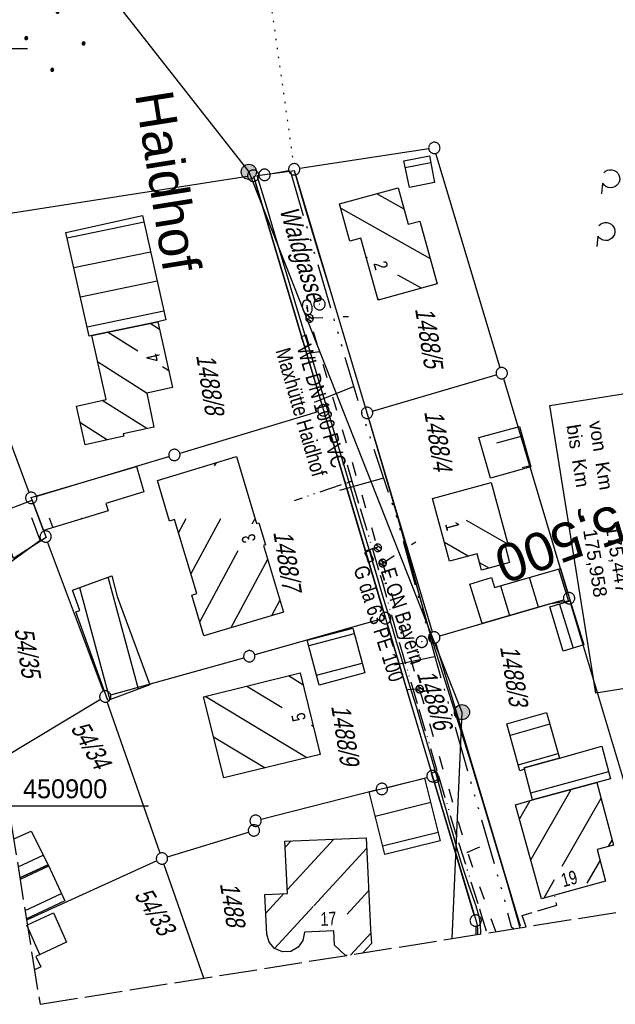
# Model space of a CAD drawing. Extents: x 508367 to 508796, y 450874 to 451832.
# Tile 2 of 37: x 508510 to 508588, y 450874 to 451004. Entities that reach past the tile are written whole.
import ezdxf
from ezdxf.enums import TextEntityAlignment as Align

# ---------------------------------------------------------------- set-up
doc = ezdxf.new("R2010")
doc.units = 0
doc.header["$LTSCALE"] = 10
doc.header["$MEASUREMENT"] = 0
for name, pattern in [('ACAD_ISO03W100', [30, 12, -18]), ('ACAD_ISO13W100', [36, 12, -3, 12, -3, 0, -3, 0, -3]), ('ACAD_ISO14W100', [25.5, 12, -3, 0.5, -3, 0.5, -3, 0.5, -3]), ('AUSGEZOGEN', [0]), ('LT00', [0]), ('LT14', [0.6, 0.5, -0.1]), ('LT17', [0.15, 0.1, -0.05]), ('PUNKTX2_STR', [0.6, 0.1, -0.5])]:
    doc.linetypes.add(name, pattern=pattern)
doc.layers.get('0').update_dxf_attribs({"linetype": 'LT00'})
for name, color, linetype in [('--EK_ST-93-1', 30, 'LT17'), ('BW_TEXT_B', 20, 'AUSGEZOGEN'), ('DFK_BEB_SCHR', 254, 'LT00'), ('DFK_BEBAUUNG', 250, 'LT00'), ('DFK_BES-NAME', 255, 'LT00'), ('DFK_FLUR_NR', 250, 'LT00'), ('DFK_GZPKT', 250, 'LT00'), ('DFK_HAUSNR', 250, 'LT00'), ('DFK_KATASTER', 250, 'LT00'), ('DFK_NUTZUNG', 250, 'LT00'), ('DFK_NUTZUNGSGRENZE', 70, 'PUNKTX2_STR'), ('GASLTG', 250, 'ACAD_ISO13W100'), ('GASLTG_TEXT', 250, 'Continuous'), ('ORTSNAMEN', 250, 'Continuous'), ('STROM_FREILTG', 80, 'STROMFREILEITUNG'), ('STROM_TEXT', 80, 'Continuous'), ('TELEKOM', 210, 'ACAD_ISO14W100'), ('V121_AFBR_BAB', 250, 'LT00'), ('V121_KA_PRUF', 182, 'LT00'), ('V121_RASTER', 250, 'LT00'), ('V121_RINNE', 182, 'LT00'), ('V121_SINKK', 182, 'LT00'), ('V121_W_HAUS', 130, 'LT00'), ('V121_W_UNT_HY', 130, 'LT00'), ('V122_AFBR_BAB', 250, 'LT00'), ('V122_KA_PRUF', 182, 'LT00'), ('V122_RINNE', 182, 'LT00'), ('V122_SINKK', 182, 'LT00'), ('V122_W_HAUS', 130, 'LT00'), ('WASSERLTG', 130, 'ACAD_ISO03W100'), ('WASSERLTG_TEXT', 130, 'Continuous')]:
    doc.layers.add(name, color=color, linetype=linetype)
doc.layers.add('-BLATT_121-RAND', color=7, linetype='LT14', plot=False)
doc.styles.add('Arial', font='ARIAL.TTF')
doc.styles.add('Beschrift', font='ARIAL.TTF')
doc.styles.get("Standard").update_dxf_attribs({"font": 'ARIAL.TTF'})
doc.styles.add('Strom', font='txt-alt.shx')
doc.styles.add('Versorgungsltg', font='ARIAL.TTF', dxfattribs={"width": 0.8, "height": 2})
doc.linetypes.add('STROMFREILEITUNG', pattern='A,12.7,-5.5,["xx",Strom,S=2.5,R=0,X=-2.6,Y=-0.85],-4.35', length=22.55)

# ---------------------------------------------------------------- blocks, each defined once
blk = doc.blocks.new('SYMB7010')
at = {"color": 0, "linetype": 'ByBlock'}
for points in [[(-0.031408, 0.499213), (-0.093728, 0.49134), (-0.15457, 0.475719), (-0.212975, 0.452595), (-0.268021, 0.422333), (-0.31884, 0.385411), (-0.36463, 0.342411), (-0.40467, 0.29401), (-0.438329, 0.240973), (-0.465074, 0.184136), (-0.484486, 0.124395), (-0.496256, 0.062692), (-0.5002, 0)], [(-0.5002, 0), (-0.496256, -0.062692), (-0.484486, -0.124395), (-0.465075, -0.184136), (-0.438329, -0.240973), (-0.404671, -0.29401), (-0.36463, -0.342411), (-0.31884, -0.385411), (-0.268021, -0.422333), (-0.212975, -0.452595), (-0.154571, -0.475719), (-0.093728, -0.49134), (-0.031408, -0.499213), (0.031408, -0.499213)], [(0.5002, 0), (0.496256, 0.062692), (0.484485, 0.124395), (0.465074, 0.184136), (0.438329, 0.240973), (0.40467, 0.29401), (0.36463, 0.342411), (0.31884, 0.385411), (0.268021, 0.422333), (0.212975, 0.452595), (0.15457, 0.475719), (0.093728, 0.49134), (0.031408, 0.499213), (-0.031408, 0.499213)], [(0.031408, -0.499213), (0.093728, -0.491341), (0.15457, -0.475719), (0.212975, -0.452595), (0.268021, -0.422333), (0.31884, -0.385411), (0.36463, -0.342411), (0.404671, -0.294011), (0.438329, -0.240974), (0.465075, -0.184136), (0.484486, -0.124395), (0.496256, -0.062692), (0.500201, 0)]]:
    blk.add_lwpolyline(points, dxfattribs=at)
blk = doc.blocks.new('SYMB7201')
at = {"color": 0, "linetype": 'ByBlock'}
for p, q in [((0, 0.385), (-0.11, 0.015)), ((-0.255, -0.385), (-0.115, -0.385)), ((0.445, -0.385), (0.585, -0.385))]:
    blk.add_line(p, q, dxfattribs=at)
for points in [[(0.25, 0.015), (0.11, 0.015), (0, 0.385)], [(-0.393816, -0.383308), (-0.416239, -0.362945), (-0.432849, -0.337617), (-0.442589, -0.308936), (-0.444836, -0.27873), (-0.439449, -0.248923), (-0.426769, -0.221415), (-0.407606, -0.197958), (-0.38318, -0.180047), (-0.355047, -0.168823), (-0.325, -0.165), (-0.294953, -0.168823), (-0.26682, -0.180047), (-0.242394, -0.197959), (-0.223231, -0.221415), (-0.210551, -0.248923), (-0.205164, -0.27873), (-0.207411, -0.308936), (-0.21715, -0.337617), (-0.233761, -0.362945), (-0.256184, -0.383308)], [(0.306185, -0.383308), (0.283761, -0.362945), (0.267151, -0.337617), (0.257411, -0.308936), (0.255164, -0.27873), (0.260552, -0.248923), (0.273231, -0.221415), (0.292394, -0.197958), (0.31682, -0.180047), (0.344953, -0.168823), (0.375, -0.165), (0.405047, -0.168823), (0.43318, -0.180047), (0.457606, -0.197959), (0.476769, -0.221415), (0.489449, -0.248923), (0.494836, -0.27873), (0.492589, -0.308936), (0.48285, -0.337617), (0.466239, -0.362945), (0.443816, -0.383308)]]:
    blk.add_lwpolyline(points, dxfattribs=at)
blk = doc.blocks.new('Ackerland7')
at = {"layer": 'DFK_NUTZUNG', "color": 0, "linetype": 'ByBlock'}
for p, q in [((-4, 3.93), (-4, 3.67)), ((-3.95, 3.63), (-3.95, 3.97)), ((-3.9, 3.99), (-3.9, 3.61)), ((-3.85, 3.6), (-3.85, 4)), ((-3.8, 3.99), (-3.8, 3.61)), ((-3.75, 3.63), (-3.75, 3.97)), ((-3.7, 3.93), (-3.7, 3.67)), ((3.7, 3.93), (3.7, 3.67)), ((3.75, 3.63), (3.75, 3.97)), ((3.8, 3.99), (3.8, 3.61)), ((3.85, 3.6), (3.85, 4)), ((3.9, 3.99), (3.9, 3.61)), ((3.95, 3.63), (3.95, 3.97)), ((4, 3.93), (4, 3.67)), ((-3.65, 3.8), (-3.65, 3.8)), ((4.05, 3.8), (4.05, 3.8)), ((-7.85, 0.13), (-7.85, -0.13)), ((-7.8, -0.17), (-7.8, 0.17)), ((-7.75, 0.19), (-7.75, -0.19)), ((-7.7, -0.2), (-7.7, 0.2)), ((-7.65, 0.19), (-7.65, -0.19)), ((-7.6, -0.17), (-7.6, 0.17)), ((-7.55, 0.13), (-7.55, -0.13)), ((-7.5, 0), (-7.5, 0)), ((-0.15, 0.13), (-0.15, -0.13)), ((-0.1, -0.17), (-0.1, 0.17)), ((-0.05, 0.19), (-0.05, -0.19)), ((0, -0.2), (0, 0.2)), ((0.05, 0.19), (0.05, -0.19)), ((0.1, -0.17), (0.1, 0.17)), ((0.15, 0.13), (0.15, -0.13)), ((0.2, 0), (0.2, 0)), ((7.55, 0.13), (7.55, -0.13)), ((7.6, -0.17), (7.6, 0.17)), ((7.65, 0.19), (7.65, -0.19)), ((7.7, -0.2), (7.7, 0.2)), ((7.75, 0.19), (7.75, -0.19)), ((7.8, -0.17), (7.8, 0.17)), ((7.85, 0.13), (7.85, -0.13)), ((7.9, 0), (7.9, 0)), ((-4, -3.67), (-4, -3.93)), ((-3.95, -3.97), (-3.95, -3.63)), ((-3.9, -3.61), (-3.9, -3.99)), ((-3.85, -4), (-3.85, -3.6)), ((-3.8, -3.61), (-3.8, -3.99)), ((-3.75, -3.97), (-3.75, -3.63)), ((-3.7, -3.67), (-3.7, -3.93)), ((-3.65, -3.8), (-3.65, -3.8)), ((3.7, -3.67), (3.7, -3.93)), ((3.75, -3.97), (3.75, -3.63)), ((3.8, -3.61), (3.8, -3.99)), ((3.85, -4), (3.85, -3.6)), ((3.9, -3.61), (3.9, -3.99)), ((3.95, -3.97), (3.95, -3.63)), ((4, -3.67), (4, -3.93)), ((4.05, -3.8), (4.05, -3.8))]:
    blk.add_line(p, q, dxfattribs=at)
for points in [[(-3.65, 3.8), (-3.67, 3.89), (-3.73, 3.96), (-3.81, 3.99), (-3.89, 3.99), (-3.97, 3.96), (-4.03, 3.89), (-4.05, 3.8), (-4.03, 3.71), (-3.97, 3.64), (-3.89, 3.6), (-3.81, 3.6), (-3.73, 3.64), (-3.67, 3.71), (-3.65, 3.8)], [(4.05, 3.8), (4.03, 3.89), (3.97, 3.96), (3.89, 3.99), (3.81, 3.99), (3.73, 3.96), (3.67, 3.89), (3.65, 3.8), (3.67, 3.71), (3.73, 3.64), (3.81, 3.61), (3.89, 3.61), (3.97, 3.64), (4.03, 3.71), (4.05, 3.8)], [(-7.5, 0), (-7.52, 0.09), (-7.58, 0.16), (-7.66, 0.19), (-7.74, 0.19), (-7.82, 0.16), (-7.88, 0.09), (-7.9, 0)], [(0.2, 0), (0.18, 0.09), (0.12, 0.16), (0.04, 0.19), (-0.04, 0.19), (-0.12, 0.16), (-0.18, 0.09), (-0.2, 0)], [(-0.2, 0), (-0.18, -0.09), (-0.12, -0.16), (-0.04, -0.19), (0.04, -0.19), (0.12, -0.16), (0.18, -0.09), (0.2, 0)], [(7.9, 0), (7.88, 0.09), (7.82, 0.16), (7.74, 0.19), (7.66, 0.19), (7.58, 0.16), (7.52, 0.09), (7.5, 0)], [(7.5, 0), (7.52, -0.09), (7.58, -0.16), (7.66, -0.19), (7.74, -0.19), (7.82, -0.16), (7.88, -0.09), (7.9, 0)], [(-7.9, 0), (-7.88, -0.09), (-7.82, -0.16), (-7.74, -0.19), (-7.66, -0.19), (-7.58, -0.16), (-7.52, -0.09), (-7.5, 0)], [(-3.65, -3.8), (-3.67, -3.71), (-3.73, -3.64), (-3.81, -3.61), (-3.89, -3.61), (-3.97, -3.64), (-4.03, -3.71), (-4.05, -3.8), (-4.03, -3.89), (-3.97, -3.96), (-3.89, -3.99), (-3.81, -3.99), (-3.73, -3.96), (-3.67, -3.89), (-3.65, -3.8)], [(4.05, -3.8), (4.03, -3.71), (3.97, -3.64), (3.89, -3.61), (3.81, -3.61), (3.73, -3.64), (3.67, -3.71), (3.65, -3.8), (3.67, -3.89), (3.73, -3.96), (3.81, -3.99), (3.89, -3.99), (3.97, -3.96), (4.03, -3.89), (4.05, -3.8)]]:
    blk.add_lwpolyline(points, dxfattribs=at)
blk = doc.blocks.new('SYMB0003')
at = {"color": 0, "linetype": 'ByBlock'}
for p, q in [((-0.015712, 0), (0.010166, 0.012015)), ((0, -0.021257), (-0.015712, 0)), ((0.010166, 0.012015), (0, -0.021257))]:
    blk.add_line(p, q, dxfattribs=at)
for points in [[(-0.031395, 0.499013), (-0.093691, 0.491144), (-0.154509, 0.475528), (-0.21289, 0.452414), (-0.267913, 0.422164), (-0.318712, 0.385257), (-0.364484, 0.342274), (-0.404509, 0.293893), (-0.438154, 0.240877), (-0.464888, 0.184062), (-0.484292, 0.124345), (-0.496058, 0.062667), (-0.5, 0)], [(-0.5, 0), (-0.496058, -0.062667), (-0.484292, -0.124345), (-0.464888, -0.184062), (-0.438154, -0.240877), (-0.404509, -0.293893), (-0.364485, -0.342274), (-0.318712, -0.385257), (-0.267914, -0.422164), (-0.21289, -0.452414), (-0.154509, -0.475529), (-0.093691, -0.491144), (-0.031395, -0.499014), (0.031395, -0.499014)], [(0.5, 0), (0.496057, 0.062667), (0.484292, 0.124345), (0.464888, 0.184062), (0.438153, 0.240877), (0.404509, 0.293893), (0.364484, 0.342274), (0.318712, 0.385257), (0.267913, 0.422164), (0.21289, 0.452414), (0.154509, 0.475528), (0.093691, 0.491144), (0.031395, 0.499013), (-0.031395, 0.499013)], [(0.031395, -0.499014), (0.093691, -0.491144), (0.154509, -0.475529), (0.21289, -0.452414), (0.267914, -0.422164), (0.318712, -0.385257), (0.364485, -0.342274), (0.404509, -0.293893), (0.438154, -0.240877), (0.464889, -0.184062), (0.484292, -0.124345), (0.496058, -0.062667), (0.5, 0)]]:
    blk.add_lwpolyline(points, dxfattribs=at)
blk = doc.blocks.new('SYMB1120')
at = {"color": 0, "linetype": 'ByBlock'}
for p, q in [((-0.465, -0.183), (0.183, 0.465)), ((-0.183, -0.465), (0.465, 0.183))]:
    blk.add_line(p, q, dxfattribs=at)
for points in [[(-0.031395, 0.499013), (-0.093691, 0.491144), (-0.154509, 0.475528), (-0.21289, 0.452414), (-0.267913, 0.422164), (-0.318712, 0.385257), (-0.364484, 0.342274), (-0.404509, 0.293893), (-0.438154, 0.240877), (-0.464888, 0.184062), (-0.484292, 0.124345), (-0.496058, 0.062667), (-0.5, 0)], [(-0.5, 0), (-0.496058, -0.062667), (-0.484292, -0.124345), (-0.464888, -0.184062), (-0.438154, -0.240877), (-0.404509, -0.293893), (-0.364485, -0.342274), (-0.318712, -0.385257), (-0.267914, -0.422164), (-0.21289, -0.452414), (-0.154509, -0.475529), (-0.093691, -0.491144), (-0.031395, -0.499014), (0.031395, -0.499014)], [(0.5, 0), (0.496057, 0.062667), (0.484292, 0.124345), (0.464888, 0.184062), (0.438153, 0.240877), (0.404509, 0.293893), (0.364484, 0.342274), (0.318712, 0.385257), (0.267913, 0.422164), (0.21289, 0.452414), (0.154509, 0.475528), (0.093691, 0.491144), (0.031395, 0.499013), (-0.031395, 0.499013)], [(0.031395, -0.499014), (0.093691, -0.491144), (0.154509, -0.475529), (0.21289, -0.452414), (0.267914, -0.422164), (0.318712, -0.385257), (0.364485, -0.342274), (0.404509, -0.293893), (0.438154, -0.240877), (0.464889, -0.184062), (0.484292, -0.124345), (0.496058, -0.062667), (0.5, 0)]]:
    blk.add_lwpolyline(points, dxfattribs=at)
blk = doc.blocks.new('SYMB1121')
at = {"color": 0, "linetype": 'ByBlock'}
blk.add_line((-0.15, 0), (0.15, 0), dxfattribs=at)
for points in [[(-0.5, 0), (-0.49, 0.06), (-0.46, 0.115), (-0.415, 0.165), (-0.355, 0.21), (-0.28, 0.25), (-0.19, 0.275), (-0.1, 0.295), (0, 0.3)], [(0, -0.3), (-0.1, -0.295), (-0.19, -0.275), (-0.28, -0.25), (-0.355, -0.21), (-0.415, -0.165), (-0.46, -0.115), (-0.49, -0.06), (-0.5, 0)], [(0, 0.3), (0.1, 0.295), (0.19, 0.275), (0.28, 0.25), (0.355, 0.21), (0.415, 0.165), (0.46, 0.115), (0.49, 0.06), (0.5, 0)], [(0.5, 0), (0.49, -0.06), (0.46, -0.115), (0.415, -0.165), (0.355, -0.21), (0.28, -0.25), (0.19, -0.275), (0.1, -0.295), (0, -0.3)]]:
    blk.add_lwpolyline(points, dxfattribs=at)
blk = doc.blocks.new('SYMB0652')
at = {"color": 0, "linetype": 'ByBlock'}
blk.add_lwpolyline([(-0.15, -0.075), (0.15, -0.075), (0.15, 0.075), (-0.15, 0.075), (-0.15, -0.075)], dxfattribs=at)

msp = doc.modelspace()

# ---------------------------------------------------------------- hatches: boundary and pattern name
at = {"layer": 'STROM_TEXT'}
h = msp.add_hatch(color=256, dxfattribs=at)
edge = h.paths.add_edge_path()
edge.add_arc((508540.04, 450983.73), 1, 0, 360)
h = msp.add_hatch(color=256, dxfattribs=at)
edge = h.paths.add_edge_path()
edge.add_arc((508568.18, 450912.37), 1, 0, 360)

# ---------------------------------------------------------------- linework, layer by layer
at = {"layer": '-BLATT_121-RAND'}
msp.add_lwpolyline([(508366.71, 451787.23), (508512.47, 450873.79), (508795.89, 450919.01), (508650.12, 451832.45), (508366.71, 451787.23)], dxfattribs=at)
at = {"layer": 'BW_TEXT_B'}
msp.add_lwpolyline([(508610.67, 450957.8), (508616.73, 450919.82), (508585.85, 450914.89), (508579.79, 450952.88)], close=True, dxfattribs=at)
at = {"layer": 'DFK_BEB_SCHR'}
for p, q in [((508560.69, 450984.33), (508564.05, 450984.99)), ((508560.53, 450978.82), (508556.94, 450980.84)), ((508552.17, 450978.93), (508563.96, 450972.31)), ((508526.2, 450977.09), (508516.06, 450974.99)), ((508516.93, 450971.09), (508527.07, 450973.19)), ((508555.7, 450972.36), (508555.51, 450972.46)), ((508562.83, 450968.36), (508559.71, 450970.11)), ((508527.94, 450969.29), (508517.8, 450967.18)), ((508557.04, 450967.02), (508557.35, 450966.85)), ((508518.68, 450963.28), (508528.81, 450965.38)), ((508527.03, 450963.73), (508528.23, 450962.97)), ((508525.4, 450960.03), (508521.4, 450962.57)), ((508520.06, 450958.68), (508526.62, 450954.52)), ((508529.46, 450957.45), (508528.64, 450957.97)), ((508526.56, 450949.82), (508520.69, 450953.55)), ((508517.74, 450950.68), (508521.39, 450948.36)), ((508576.14, 450948.83), (508572.76, 450947.9)), ((508535.52, 450944.91), (508535.75, 450945.32)), ((508576.14, 450944.68), (508577.2, 450944.97)), ((508512.52, 450934.97), (508511.38, 450938.05)), ((508513.66, 450938.03), (508514.16, 450936.72)), ((508517.99, 450937.9), (508517.95, 450938.01)), ((508530.77, 450936.05), (508531.78, 450937.93)), ((508536.3, 450937.9), (508532.39, 450930.62)), ((508540.49, 450937.24), (508540.83, 450937.88)), ((508568.74, 450937.72), (508574.26, 450934.56)), ((508568.98, 450932.98), (508565.87, 450934.76)), ((508533.55, 450924.31), (508538.61, 450933.73)), ((508542.51, 450932.55), (508537.66, 450923.51)), ((508571.75, 450931.39), (508570.49, 450932.11)), ((508580.94, 450931.29), (508582.24, 450927.04)), ((508525.46, 450915.39), (508521.47, 450930.19)), ((508578.3, 450926.23), (508577.09, 450930.17)), ((508517.7, 450928.83), (508521.69, 450914)), ((508573.25, 450929.05), (508574.46, 450925.12)), ((508543.07, 450925.13), (508544.14, 450927.13)), ((508581.06, 450926.65), (508582.85, 450920.82)), ((508553.95, 450922.71), (508547.94, 450921.12)), ((508548.98, 450917.25), (508555, 450918.85)), ((508547.19, 450916), (508545.26, 450917.18)), ((508539.77, 450915.82), (508544.43, 450913)), ((508547.69, 450906.36), (508534.29, 450914.46)), ((508548.3, 450910.66), (508548.54, 450910.51)), ((508579.79, 450910.78), (508574.53, 450909.28)), ((508535.38, 450909.13), (508542.18, 450905.01)), ((508575.58, 450905.42), (508580.89, 450906.93)), ((508577.26, 450901.72), (508587.55, 450904.54)), ((508577.27, 450892.85), (508582.59, 450902.15)), ((508586.53, 450900.98), (508581.38, 450891.99)), ((508564.05, 450900.42), (508556.73, 450898.61)), ((508577.13, 450900.66), (508575.77, 450898.28)), ((508557.69, 450894.73), (508565.02, 450896.54)), ((508544.85, 450894.52), (508545.62, 450895.36)), ((508551.28, 450895.59), (508545.14, 450888.93)), ((508548.62, 450886.8), (508555.59, 450894.37)), ((508587.51, 450894.64), (508587.99, 450895.48)), ((508509.57, 450891.95), (508512.89, 450893.47)), ((508513.61, 450892.03), (508509.84, 450890.27)), ((508584.73, 450889.79), (508586.42, 450892.73)), ((508580.36, 450890.21), (508578.99, 450887.8)), ((508510.5, 450886.16), (508515.3, 450888.4)), ((508544.66, 450888.42), (508542.28, 450885.83)), ((508555.86, 450888.76), (508553.03, 450885.7)), ((508543.42, 450881.17), (508548.53, 450886.71)), ((508512.45, 450880.36), (508510.74, 450884.25)), ((508553.48, 450880.27), (508556.14, 450883.16))]:
    msp.add_line(p, q, dxfattribs=at)
at = {"layer": 'DFK_BEBAUUNG'}
for points in [[(508560.52, 450985.18), (508563.88, 450985.84), (508564.57, 450982.34), (508561.24, 450981.66), (508560.52, 450985.18)], [(508557.11, 450966.78), (508554.81, 450974.96), (508553.38, 450974.56), (508552.01, 450979.49), (508559.76, 450981.61), (508561.09, 450976.81), (508562.6, 450977.22), (508564.89, 450968.93), (508557.11, 450966.78)], [(508528.01, 450963.94), (508519.29, 450962.13), (508518.95, 450962.05), (508515.89, 450975.73), (508526, 450977.98), (508529.08, 450964.18), (508528.01, 450963.94)], [(508528.01, 450963.94), (508529.95, 450955.25), (508526.57, 450954.51), (508527.51, 450950.03), (508523.47, 450949.13), (508523.53, 450948.84), (508518.41, 450947.69), (508517.27, 450952.78), (508521.19, 450953.66), (508519.29, 450962.13), (508528.01, 450963.94)], [(508570.4, 450948.64), (508575.79, 450950.12), (508577.26, 450944.76), (508571.94, 450943.29), (508570.4, 450948.64)], [(508527.97, 450942.98), (508538.42, 450946.13), (508541.07, 450937.31), (508541.37, 450937.4), (508542.25, 450934.48), (508541.96, 450934.39), (508544.6, 450925.59), (508534.1, 450922.45), (508532.5, 450927.83), (508533.17, 450928.03), (508530.24, 450937.81), (508529.57, 450937.61), (508527.97, 450942.98)], [(508512.94, 450936.35), (508511.42, 450940.36), (508511.29, 450940.71), (508525.19, 450944.84), (508526.17, 450941.46), (508521.16, 450939.92), (508521.45, 450938.97), (508512.94, 450936.35)], [(508566.53, 450932.32), (508564.28, 450940.58), (508572.04, 450942.69), (508574.3, 450934.43), (508573.88, 450934.32), (508574.47, 450932.14), (508570.76, 450931.12), (508570.17, 450933.3), (508566.53, 450932.32)], [(508508.96, 450932.68), (508506.77, 450938.63), (508511.42, 450940.36), (508512.94, 450936.35), (508513.28, 450935.46), (508508.96, 450932.68)], [(508581.17, 450931.36), (508582.48, 450927.08), (508579.67, 450926.62), (508570.86, 450924.08), (508569.2, 450929.28), (508572.1, 450930.16), (508572.49, 450928.83), (508581.17, 450931.36)], [(508521.94, 450930.36), (508522.67, 450927.65), (508526.99, 450915.96), (508521.44, 450913.91), (508517.22, 450925.64), (508517.71, 450925.81), (508516.74, 450928.49), (508521.94, 450930.36)], [(508582.48, 450927.08), (508584.26, 450921.26), (508581.54, 450920.41), (508579.78, 450926.27), (508582.48, 450927.08)], [(508547.74, 450921.86), (508553.75, 450923.45), (508555.35, 450917.56), (508549.33, 450915.94), (508547.74, 450921.86)], [(508546.81, 450917.56), (508549.46, 450906.79), (508536.73, 450903.68), (508534.07, 450914.41), (508546.81, 450917.56)], [(508574.1, 450910.84), (508579.35, 450912.33), (508581.07, 450906.3), (508576.4, 450905.02), (508576.45, 450904.83), (508575.8, 450904.63), (508574.1, 450910.84)], [(508576.4, 450905.02), (508581.07, 450906.3), (508586.66, 450907.89), (508587.81, 450903.57), (508585.97, 450903.07), (508577.51, 450900.77), (508576.45, 450904.83), (508576.4, 450905.02)], [(508555.93, 450901.84), (508563.24, 450903.64), (508565.31, 450895.38), (508557.98, 450893.57), (508555.93, 450901.84)], [(508577.51, 450900.77), (508585.97, 450903.07), (508588.17, 450894.82), (508586.01, 450894.23), (508587.15, 450890.04), (508578.68, 450887.72), (508575.26, 450900.12), (508577.51, 450900.77)], [(508508.99, 450895.62), (508509.01, 450895.62), (508511.28, 450896.64), (508513.53, 450892.2)], [(508544.81, 450895.33), (508555.52, 450895.77), (508556.1, 450883.7), (508556.24, 450881.81), (508555.11, 450880.59)], [(508553.02, 450880.26), (508552.82, 450880.25), (508551.35, 450881.6), (508551.25, 450883.48), (508547.41, 450883.32), (508547.18, 450882.23), (508546.54, 450881.34), (508545.57, 450880.76), (508544.47, 450880.72), (508543.44, 450881.15), (508542.71, 450882), (508542.41, 450883.07), (508542.17, 450888.3), (508545.16, 450888.44), (508544.81, 450895.33)], [(508513.53, 450892.2), (508509.81, 450890.49)], [(508509.81, 450890.49), (508513.53, 450892.2), (508515.75, 450887.43)], [(508515.75, 450887.43), (508510.67, 450885.06)], [(508510.8, 450884.27), (508514.27, 450885.85)], [(508514.27, 450885.85), (508515.97, 450881.98), (508511.93, 450880.12), (508512.57, 450878.72), (508511.74, 450878.35)]]:
    msp.add_lwpolyline(points, dxfattribs=at)
at = {"layer": 'DFK_KATASTER'}
for p, q in [((508563.79, 450986.79), (508546.77, 450984.18)), ((508573.22, 450957.87), (508564.75, 450986.18)), ((508539.88, 450983.11), (508499.4, 450976.84)), ((508542.85, 450983.48), (508545.29, 450983.93)), ((508555.44, 450952.62), (508546.25, 450983.35)), ((508540.84, 450982.51), (508549.68, 450952.96)), ((508556.37, 450952.11), (508572.71, 450956.94)), ((508573.65, 450956.43), (508582.11, 450928.14)), ((508511.05, 450941.37), (508506.19, 450954.39)), ((508549.17, 450952.02), (508530.93, 450946.55)), ((508557.85, 450925.51), (508550.1, 450951.52)), ((508564.31, 450922.95), (508555.87, 450951.18)), ((508512.03, 450940.89), (508529.49, 450946.12)), ((508511.57, 450939.97), (508512.95, 450936.26)), ((508512.6, 450935.12), (508503.72, 450928.65)), ((508520.83, 450915.14), (508513.47, 450934.86)), ((508565.24, 450922.44), (508581.6, 450927.21)), ((508593.94, 450888.61), (508582.54, 450926.7)), ((508557.34, 450924.59), (508540.82, 450919.96)), ((508558.27, 450924.07), (508564.08, 450904.65)), ((508575.92, 450884.11), (508564.74, 450921.51)), ((508521.81, 450914.64), (508539.38, 450919.56)), ((508520.45, 450914.05), (508507.31, 450906.11)), ((508528.32, 450893.75), (508521.34, 450913.73)), ((508558.33, 450902.41), (508563.56, 450903.75)), ((508569.78, 450885.56), (508564.51, 450903.21)), ((508556.87, 450902.05), (508541.67, 450898.21)), ((508529.29, 450893.26), (508539.99, 450896.54)), ((508527.89, 450892.73), (508510.7, 450884.92)), ((508534.09, 450877.24), (508528.82, 450892.33)), ((508569.99, 450884.09), (508569.99, 450883.07))]:
    msp.add_line(p, q, dxfattribs=at)
at = {"layer": 'DFK_NUTZUNGSGRENZE', "ltscale": 0.2}
msp.add_line((508522.75, 451148.64), (508545.93, 450984.81), dxfattribs=at)
at = {"layer": 'GASLTG', "ltscale": 0.025, "flags": 128}
for points in [[(508553.02, 450945.03), (508553.66, 450942.87), (508546.04, 450940.29)], [(508553.66, 450942.87), (508557.68, 450929.49), (508558.95, 450924.88), (508560.65, 450919.02), (508566.92, 450897.73), (508570.77, 450885.49), (508571.45, 450883.2)], [(508576.66, 450884.03), (508576.11, 450885.52), (508580.71, 450886.89), (508580.43, 450888.2)]]:
    msp.add_lwpolyline(points, dxfattribs=at)
at = {"layer": 'STROM_FREILTG', "ltscale": 0.05, "flags": 128}
msp.add_lwpolyline([(508483.41, 451055.89), (508540.04, 450983.73), (508568.18, 450912.37), (508566.85, 450882.46)], dxfattribs=at)
at = {"layer": 'STROM_TEXT'}
for centre in [(508540.04, 450983.73), (508568.18, 450912.37)]:
    msp.add_circle(centre, 1, dxfattribs=at)
at = {"layer": 'TELEKOM', "ltscale": 0.05, "flags": 128}
for points in [[(508545.53, 450983.74), (508554.49, 450953.32), (508559.48, 450938.31), (508564.68, 450919.43), (508573.55, 450888.45), (508574.67, 450884.05), (508575.03, 450883.77)], [(508553.83, 450955.36), (508548.65, 450953.25)], [(508557.8, 450943.27), (508551.99, 450941.66)], [(508564.55, 450919.66), (508559.29, 450918.56)]]:
    msp.add_lwpolyline(points, dxfattribs=at)
at = {"layer": 'V121_AFBR_BAB'}
for points in [[(508575.85, 450883.9), (508574.18, 450889.72), (508569.39, 450905.68), (508563.98, 450922.78), (508559.75, 450937.96), (508555.34, 450952.94), (508550.88, 450967.87), (508549.3, 450972.98), (508547.52, 450978.86), (508546.07, 450983.87), (508543.46, 450983.51), (508541.16, 450983.19)], [(508570.65, 450883.07), (508570.66, 450883.42), (508570.63, 450884.15), (508570.54, 450884.88), (508570.41, 450885.51), (508570.24, 450886.13), (508570.04, 450886.75), (508569.83, 450887.37), (508569.61, 450887.98), (508569.04, 450889.59), (508568.51, 450891.2), (508568, 450892.82), (508567.51, 450894.44), (508567.04, 450896.07), (508566.57, 450897.69), (508566.12, 450899.32), (508565.67, 450900.95), (508565.22, 450902.58), (508564.76, 450904.21), (508564.14, 450906.4), (508563.5, 450908.58), (508562.85, 450910.77), (508562.2, 450912.95), (508561.53, 450915.13), (508560.87, 450917.31), (508560.21, 450919.49), (508559.54, 450921.67), (508558.64, 450924.68), (508557.73, 450927.69), (508556.84, 450930.71), (508555.95, 450933.73), (508555.06, 450936.74), (508553.96, 450940.47), (508552.85, 450944.19), (508551.75, 450947.91), (508550.64, 450951.63), (508549.51, 450955.39), (508548.38, 450959.14), (508547.25, 450962.89), (508546.12, 450966.64), (508544.87, 450970.78), (508543.63, 450974.91), (508542.4, 450979.05), (508541.16, 450983.19)]]:
    msp.add_lwpolyline(points, dxfattribs=at)
at = {"layer": 'V121_RASTER'}
for p, q in [((508510.83, 451000), (508492.33, 451000)), ((508508.29, 450900), (508526.79, 450900))]:
    msp.add_line(p, q, dxfattribs=at)
at = {"layer": 'V121_RINNE', "color": 186}
msp.add_lwpolyline([(508540.64, 450983.16), (508545.61, 450966.59), (508550.13, 450951.49), (508554.55, 450936.63), (508559.06, 450921.54), (508564.25, 450904.06), (508569.13, 450887.87), (508570.06, 450884.75), (508570.18, 450884.21), (508570.23, 450883.65), (508570.22, 450883.08), (508570.21, 450883)], dxfattribs=at)
at = {"layer": 'V122_AFBR_BAB'}
for points in [[(508575.85, 450883.9), (508574.18, 450889.72), (508569.39, 450905.68), (508563.98, 450922.78), (508560.7, 450934.53)], [(508570.65, 450883.07), (508570.66, 450883.42), (508570.63, 450884.15), (508570.54, 450884.88), (508570.41, 450885.51), (508570.24, 450886.13), (508570.04, 450886.75), (508569.83, 450887.37), (508569.61, 450887.98), (508569.04, 450889.59), (508568.51, 450891.2), (508568, 450892.82), (508567.51, 450894.44), (508567.04, 450896.07), (508566.57, 450897.69), (508566.12, 450899.32), (508565.67, 450900.95), (508565.22, 450902.58), (508564.76, 450904.21), (508564.14, 450906.4), (508563.5, 450908.58), (508562.85, 450910.77), (508562.2, 450912.95), (508561.53, 450915.13), (508560.87, 450917.31), (508560.21, 450919.49), (508559.54, 450921.67), (508558.64, 450924.68), (508557.73, 450927.69), (508556.84, 450930.71), (508556.33, 450932.42)]]:
    msp.add_lwpolyline(points, dxfattribs=at)
at = {"layer": 'V122_RINNE', "color": 186}
msp.add_lwpolyline([(508555.88, 450932.2), (508559.06, 450921.54), (508564.25, 450904.06), (508569.13, 450887.87), (508570.06, 450884.75), (508570.18, 450884.21), (508570.23, 450883.65), (508570.22, 450883.08), (508570.21, 450883)], dxfattribs=at)
at = {"layer": 'WASSERLTG', "ltscale": 0.015, "flags": 128}
for points in [[(508572.66, 450883.39), (508568.91, 450893.87), (508568.91, 450893.87), (508562.58, 450915.44), (508562.58, 450915.44), (508557.73, 450932.07), (508557.73, 450932.07), (508557.05, 450934.12), (508557.04, 450934.12), (508549.36, 450959.97), (508549.36, 450959.97), (508548.01, 450964.45), (508548.01, 450964.45), (508547.71, 450965.88)], [(508548.01, 450964.45), (508553.21, 450964.64)], [(508549.36, 450959.97), (508546.69, 450959.57)], [(508557.73, 450932.07), (508562.07, 450934.89)], [(508557.04, 450934.12), (508554.49, 450933.41)], [(508562.58, 450915.44), (508561.02, 450915.3)], [(508568.91, 450893.87), (508572.96, 450895.68)]]:
    msp.add_lwpolyline(points, dxfattribs=at)

# ---------------------------------------------------------------- block references
at = {"layer": 'DFK_GZPKT', "xscale": 1.500000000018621, "yscale": 1.5, "zscale": 1.5, "rotation": 264.7377099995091}
for p in [(508564.53, 450986.9), (508540.62, 450983.23), (508542.11, 450983.34), (508546.03, 450984.07), (508573.43, 450957.15), (508549.89, 450952.24), (508555.65, 450951.9), (508530.21, 450946.34), (508511.31, 450940.67), (508513.21, 450935.56), (508582.32, 450927.42), (508558.06, 450924.79), (508564.52, 450922.23), (508540.1, 450919.76), (508521.09, 450914.44), (508564.29, 450903.93), (508557.6, 450902.23), (508540.94, 450898.03), (508540.71, 450896.76), (508528.57, 450893.04), (508569.99, 450884.84)]:
    msp.add_blockref('SYMB7010', p, dxfattribs=at)
at = {"layer": 'DFK_NUTZUNG', "rotation": 264.7376999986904}
msp.add_blockref('Ackerland7', (508514.79, 451004.88), dxfattribs=at)
at = {"layer": 'DFK_NUTZUNG', "xscale": 10.00000000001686, "yscale": 10, "zscale": 10, "rotation": 264.7377100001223}
msp.add_blockref('SYMB7201', (508590.35, 450979.33), dxfattribs=at)
at = {"layer": 'V121_KA_PRUF', "color": 186, "xscale": 1.5, "yscale": 1.5, "zscale": 1.5, "rotation": 279.0666}
for p in [(508549.37, 450966.25), (508562.87, 450921.67)]:
    msp.add_blockref('SYMB0003', p, dxfattribs=at)
at = {"layer": 'V121_SINKK', "color": 186, "zscale": 4.5}
for p, xscale, yscale, rotation in [((508547.49, 450961.4), 4.499999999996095, 4.49999999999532, 287.2858702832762), ((508555.93, 450932.94), 4.499999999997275, 4.500000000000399, 286.772887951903), ((508564.65, 450903.77), 4.499999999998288, 4.500000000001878, 286.6628387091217)]:
    msp.add_blockref('SYMB0652', p, dxfattribs=dict(at, xscale=xscale, yscale=yscale, rotation=rotation))
at = {"layer": 'V121_W_HAUS', "rotation": 279.0666}
for p in [(508548.06, 450964.38), (508557.07, 450934.08), (508557.71, 450932.06), (508562.59, 450915.41)]:
    msp.add_blockref('SYMB1120', p, dxfattribs=at)
at = {"layer": 'V121_W_UNT_HY', "xscale": 2, "yscale": 2, "zscale": 2, "rotation": 279.0666}
msp.add_blockref('SYMB1121', (508547.76, 450965.85), dxfattribs=at)
at = {"layer": 'V122_KA_PRUF', "color": 186, "xscale": 1.5, "yscale": 1.5, "zscale": 1.5, "rotation": 295.821}
msp.add_blockref('SYMB0003', (508562.87, 450921.67), dxfattribs=at)
at = {"layer": 'V122_SINKK', "xscale": 4.5, "yscale": 4.5, "zscale": 4.5, "rotation": 295.821}
msp.add_blockref('SYMB0652', (508555.93, 450932.94), dxfattribs=at)
at = {"layer": 'V122_SINKK', "color": 186, "xscale": 4.50000000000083, "yscale": 4.500000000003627, "zscale": 4.5, "rotation": 285.5792686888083}
msp.add_blockref('SYMB0652', (508564.65, 450903.77), dxfattribs=at)
at = {"layer": 'V122_W_HAUS', "rotation": 295.821}
for p in [(508557.71, 450932.06), (508562.59, 450915.41)]:
    msp.add_blockref('SYMB1120', p, dxfattribs=at)

# ---------------------------------------------------------------- texts
at = {"layer": '--EK_ST-93-1', "style": 'Beschrift'}
msp.add_text('175,500', height=5, rotation=-159.9923, dxfattribs=at).set_placement((508596.62, 450940.24), align=Align.MIDDLE_LEFT)
at = {"layer": 'BW_TEXT_B', "insert": (508608.28, 450954.43), "char_height": 2, "width": 32.7832, "attachment_point": 1, "rotation": 279.0666, "style": 'Beschrift'}
msp.add_mtext('\\pt10,14;{\\Funir_o|c0;\\H1.75x;6838717}\\P\\ptz;{\\H1.75x;N_93_L175,4R\\W0.8;\\P\\H0.3714x;\\W1;\\P\\H1.924x;Lärmschutzwand\\P\\H0.1999x;\\P\\H3.602x;\\P\\pt14;von  Km^I175,447\\Pbis  Km^I175,958}', dxfattribs=at)
at = {"layer": 'DFK_BES-NAME', "oblique": 13.754, "width": 0.75}
msp.add_text('Waldgasse', height=2.5, rotation=-72.944, dxfattribs=at).set_placement((508544.06, 450978.73))
at = {"layer": 'DFK_FLUR_NR', "oblique": 13.754, "width": 0.75}
for s, rotation, p in [('1488/5', 279.0666, (508561.97, 450965.64)), ('1488/8', 279.0666, (508533.07, 450959.48)), ('1488/4', 279.0666, (508563.19, 450952.04)), ('1488/7', 279.0666, (508543.26, 450936.16)), ('54/35', 279.0666, (508509.08, 450923.32)), ('1488/3', 279.0666, (508573.2, 450920.99)), ('1488/6', -72.6446, (508562.18, 450917.5)), ('1488/9', 279.0666, (508550.9, 450913.16)), ('54/34', 300.3593, (508516.45, 450910.26)), ('54/33', 301.4463, (508524.85, 450888.23)), ('1488', 279.0666, (508536.21, 450889.7))]:
    msp.add_text(s, height=2.5, rotation=rotation, dxfattribs=at).set_placement(p)
at = {"layer": 'DFK_HAUSNR', "width": 0.75}
for s, rotation, p in [('2', -74.2941, (508556.47, 450971.64)), ('4', -257.4124, (508528.43, 450958.85)), ('1', -74.7611, (508565.92, 450937.22)), ('3', -253.0492, (508541.02, 450935.07)), ('5', -256.1771, (508547.6, 450911.42)), ('19', 15.3175, (508581.56, 450889.24)), ('17', 2.3065, (508549.53, 450884.14))]:
    msp.add_text(s, height=1.8, rotation=rotation, dxfattribs=at).set_placement(p)
at = {"layer": 'GASLTG_TEXT', "insert": (508558.78, 450924.58), "char_height": 2, "attachment_point": 5, "rotation": 287.7941, "style": 'Versorgungsltg'}
msp.add_mtext('E.ON Bayern\\PG da 63 PE 100', dxfattribs=at)
at = {"layer": 'ORTSNAMEN', "insert": (508529.93, 450994.81), "char_height": 5, "attachment_point": 1, "rotation": 279.0666, "style": 'Arial'}
msp.add_mtext('Haidhof', dxfattribs=at)
at = {"layer": 'V121_RASTER', "width": 0.955}
msp.add_text(' 450900', height=2.5, rotation=-0.0007, dxfattribs=at).set_placement((508509.29, 450901))
at = {"layer": 'WASSERLTG_TEXT', "insert": (508545.96, 450951.71), "char_height": 2, "attachment_point": 8, "rotation": 286.2553, "line_spacing_factor": 0.85, "style": 'Versorgungsltg'}
msp.add_mtext('WL DN 100 PVC\\PMaxhütte Haidhof', dxfattribs=at)

doc.saveas('drawing.dxf')
